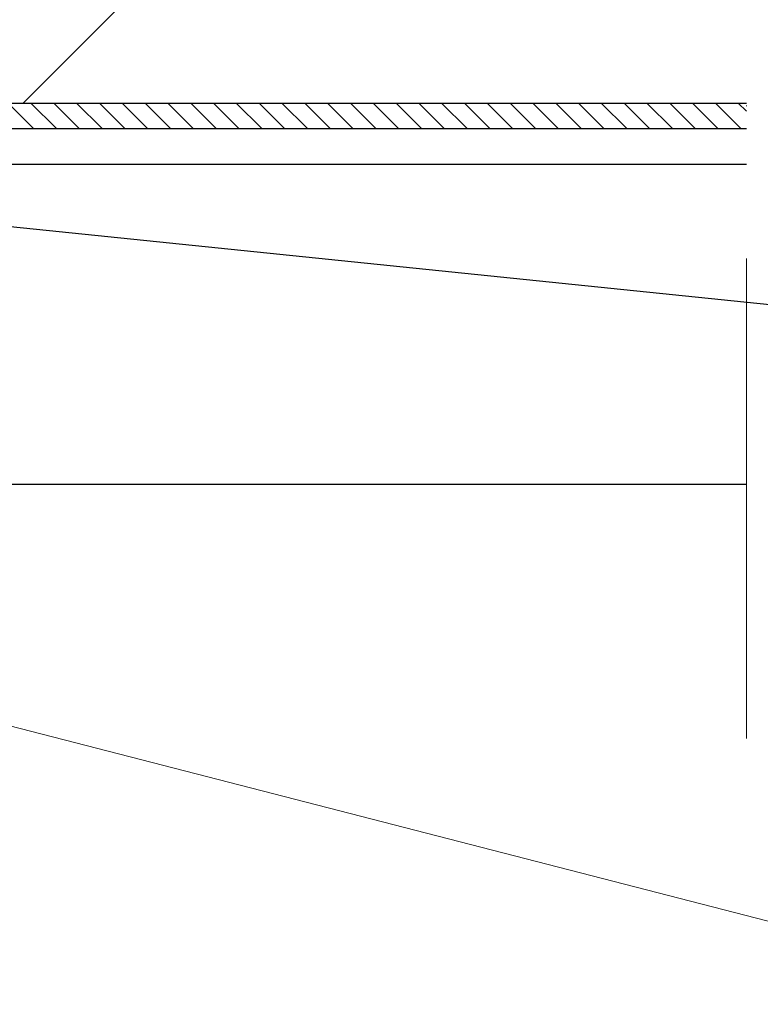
# Model space of a CAD drawing. Header units: millimetres. Extents: x 58700 to 76644, y 972 to 11123.
# Tile 247 of 256: x 62522 to 62668, y 7098 to 7291. Entities that reach past the tile are written whole.
import ezdxf

# ---------------------------------------------------------------- set-up
doc = ezdxf.new("R2010")
doc.units = ezdxf.units.MM
doc.linetypes.add('ACAD_ISO10W100', pattern=[18, 12, -3, 0, -3])

msp = doc.modelspace()

# ---------------------------------------------------------------- hatches: boundary and pattern name
at = {"lineweight": 13}
h = msp.add_hatch(dxfattribs=at)
h.set_pattern_fill('ANSI33', color=256, scale=50, style=0)
h.set_pattern_definition([(45, (-737.5, -83.74), (-224.5064, 224.5064), []), (45, (-513, -83.74), (-224.5064, 224.5064), [158.75, -79.375])])
h.paths.add_polyline_path([(62007.08351, 7097.51177), (62407.08355, 7097.51177), (62407.08352, 7255.04828), (62402.08077, 7255.04828), (62402.08077, 7274.80127), (62007.08351, 7274.80127)])
h.paths.add_polyline_path([(62385.84452, 7570.31053), (62385.84452, 7492.87828), (62037.07204, 7492.87828), (62037.07204, 7570.31053)], flags=16)
h.paths.add_polyline_path([(62665.49564, 7274.80127), (62665.49564, 7633.59965), (62453.28351, 7630.76385), (62453.28351, 7460.91533), (62503.28351, 7460.91533), (62503.28351, 7450.91533), (62453.28351, 7450.91533), (62453.28351, 7274.80127)])
h.paths.add_polyline_path([(62410.88351, 7450.91533), (62360.88351, 7450.91533), (62360.88351, 7460.91533), (62410.88351, 7460.91533), (62410.88351, 7630.19726), (62031.00596, 7625.12095), (62007.08351, 7601.1985), (62007.08351, 7290.80127), (62124.58214, 7290.80127), (62124.58214, 7292.80127), (62284.58214, 7292.80127), (62284.58214, 7290.80127), (62410.88351, 7290.80127)])
h.paths.add_polyline_path([(62083.36987, 7308.26795), (62083.36987, 7416.70533), (62304.40323, 7416.70533), (62304.40323, 7308.26795)])
at = {"lineweight": 9}
h = msp.add_hatch(dxfattribs=at)
h.set_pattern_fill('ANSI31', color=256, angle=90)
h.set_pattern_definition([(135, (-737.497, -83.7406), (-2.24506403, -2.24506403), [])])
h.paths.add_polyline_path([(62426.05528, 7097.51177), (62432.0837, 7097.51177), (62432.0837, 7199.80127), (62432.08351, 7199.80127), (62432.06303, 7249.80002), (62426.10623, 7249.80253)])
h.paths.add_polyline_path([(62665.49564, 7269.80127), (62665.49564, 7274.80127), (62442.08361, 7274.80127), (62442.08361, 7269.80127)])

# ---------------------------------------------------------------- linework, layer by layer
at = {"linetype": 'ACAD_ISO10W100', "lineweight": 18, "ltscale": 10}
msp.add_line((62665.49564, 8324.80257), (62665.49564, 7149.80127), dxfattribs=at)
for p, q in [((62210.18143, 7282.49197), (62674.96161, 7234.6444)), ((62432.08351, 7274.80127), (62665.49564, 7274.80127)), ((62432.08351, 7269.80127), (62665.49564, 7269.80127)), ((62497.58351, 7262.80127), (62665.49564, 7262.80127)), ((62432.08351, 7199.80127), (62665.49564, 7199.80127))]:
    msp.add_line(p, q)
at = {"color": 0, "lineweight": 9}
msp.add_line((62671.79792, 7113.37171, -475.00001), (62428.67539, 7175.87261, -475.00001), dxfattribs=at)

doc.saveas('drawing.dxf')
